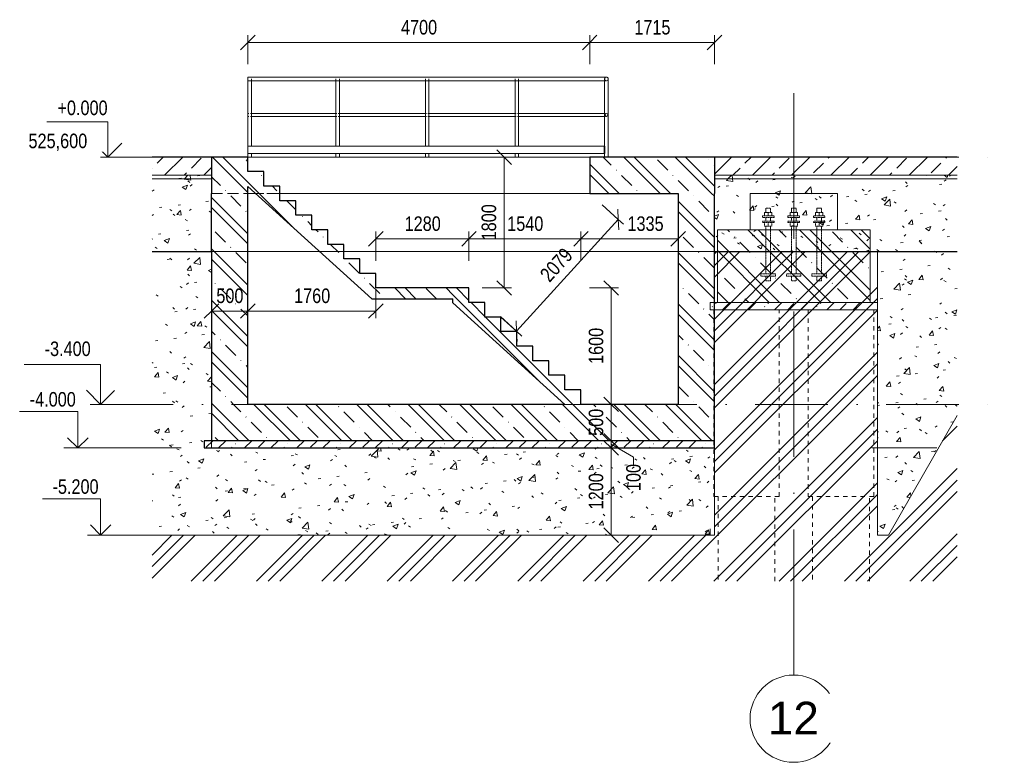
# Model space of a CAD drawing. Header units: millimetres. Extents: x 7561 to 278966, y -17625 to 5584.
# Tile 6 of 34: x 74398 to 87937, y -8323 to 1890. Entities that reach past the tile are written whole.
import ezdxf

# ---------------------------------------------------------------- set-up
doc = ezdxf.new("R2010")
doc.units = ezdxf.units.MM
for name, pattern in [('A_CARA_07', [7, 5, -2]), ('A_CARA_15', [7.6, 5, -1.3, 0, -1.3]), ('B_CARA_05', [4, 3, -1]), ('skrytá malá', [120, 60, -60]), ('Skryté 1_5', [220, 150, -70]), ('Čerchovaná 10mm', [1800, 1000, -400, 0, -400]), ('Čerchovaná 20mm', [3000, 2000, -500, 0, -500])]:
    doc.linetypes.add(name, pattern=pattern)
for name, color, linetype, lineweight in [('_Skryté čáry_', 250, 'A_CARA_07', 9), ('CA_KOTY', 3, 'Continuous', 9), ('CA_KOTY-100', 3, 'Continuous', 9), ('CA_KOTYVYS', 3, 'Continuous', 9), ('CA_NEVHRA', 3, 'Skryté 1_5', 9), ('CA_OSY', 5, 'A_CARA_15', 9), ('CA_PODLAHA', 1, 'Continuous', 25), ('CA_PODLAHA25', 7, 'Continuous', 13), ('CA_PODLAHA_NEVHRA', 3, 'A_CARA_07', 9), ('CA_POHHRA18', 9, 'Continuous', 9), ('CA_POHHRA25', 7, 'Continuous', 13), ('CA_REZY', 1, 'Continuous', 25), ('CA_SRAFY', 9, 'Continuous', 25), ('CA_TEXT35', 62, 'Continuous', 9), ('CA_ZAKLADY25', 7, 'Continuous', 13), ('CA_ZAKLADY5', 1, 'Continuous', 25), ('CA_ZAKLADY_NEVHRA', 3, 'skrytá malá', 9), ('Terénní útvar', 7, 'Continuous', 13), ('Vzor v řezu', 7, 'Continuous', 13)]:
    doc.layers.add(name, color=color, linetype=linetype, lineweight=lineweight)
doc.styles.add('Arial', font='arial.ttf', dxfattribs={"width": 0.8, "height": 200})
doc.styles.add('Arial_1', font='arial.ttf', dxfattribs={"height": 450})
doc.dimstyles.new('HP_Přímá_-_2_mm_Ariel_1-100', dxfattribs={"dimscale": 304.8, "dimtxt": 204.05188, "dimasz": 0.656168, "dimexe": 0.328084, "dimexo": 0.0625, "dimgap": 0.164042, "dimtad": 1, "dimdec": 0, "dimzin": 0, "dimdsep": 46, "dimtxsty": 'Arial', "dimblk1": 'OBLIQUE', "dimblk2": 'OBLIQUE', "dimsah": 1, "dimcen": 0.09, "dimazin": 0, "dimtfac": 1, "dimtdec": 4, "dimtix": 1, "dimtmove": 0, "dimatfit": 3, "dimfxl": 0.984252, "dimfxlon": 1, "dimtvp": 1, "dimtolj": 1, "dimtzin": 0, "dimarcsym": 2})
doc.dimstyles.new('HP_Přímá_-_2_mm_Ariel_1-100_1', dxfattribs={"dimscale": 304.8, "dimtxt": 204.05188, "dimasz": 0.656168, "dimexe": 0.328084, "dimexo": 0.0625, "dimgap": 0.164042, "dimtad": 1, "dimdec": 0, "dimzin": 0, "dimdsep": 46, "dimtxsty": 'Arial', "dimblk1": 'OBLIQUE', "dimblk2": 'OBLIQUE', "dimsah": 1, "dimcen": 0.09, "dimazin": 0, "dimtfac": 1, "dimtdec": 4, "dimtix": 1, "dimtmove": 1, "dimatfit": 3, "dimfxl": 0.984252, "dimfxlon": 1, "dimtvp": 1, "dimtolj": 1, "dimtzin": 0, "dimarcsym": 2})
doc.dimstyles.new('HP_Přímá_-_2_mm_Ariel_1-100_2', dxfattribs={"dimscale": 304.8, "dimtxt": 204.05188, "dimasz": 0.656168, "dimexe": 0.328084, "dimexo": 0.0625, "dimgap": 0.164042, "dimtad": 1, "dimdec": 0, "dimzin": 0, "dimdsep": 46, "dimtxsty": 'Arial', "dimblk1": 'OBLIQUE', "dimblk2": 'OBLIQUE', "dimsah": 1, "dimcen": 0.09, "dimazin": 0, "dimtfac": 1, "dimtdec": 4, "dimtix": 1, "dimtmove": 2, "dimatfit": 3, "dimfxl": 0.984252, "dimfxlon": 1, "dimtvp": 1, "dimtolj": 1, "dimtzin": 0, "dimarcsym": 2})
pattern_1 = [(50, (81541.7, 3283.86), (728.737, -63.756), [76.2, -838.2]), (355, (81541.7, 3283.86), (-140.97, 764.23), [60.96, -670.56]), (100.451, (81602.46, 3278.55), (587.77, 700.467), [64.76, -712.36]), (46.184, (81541.7, 3487.1), (1084.32, -168.17), [114.3, -1257.3]), (96.636, (81632.1, 3473), (949.61, 989.71), [97.14, -1068.54]), (351.184, (81541.7, 3487.1), (949.62, 989.7), [91.44, -1005.84]), (21, (81643.3, 3436.26), (606.458, -409.06), [76.2, -838.2]), (326, (81643.3, 3436.26), (247.21, 736.753), [60.96, -670.56]), (71.451, (81693.9, 3402.2), (853.67, 327.685), [64.76, -712.36]), (37.5, (81541.73, 3283.86), (12.355, 338.22), [33.528, -628.904, 33.528, -647.192, -673.1]), (37.5, (81541.73, 3283.86), (12.355, 338.22), [-1343.152, 33.528, -639.572]), (7.5, (81541.73, 3283.86), (267.279, 400.722), [33.528, -354.584, 33.528, -613.664, -256.54]), (7.5, (81541.73, 3283.86), (267.279, 400.722), [-1035.304, 33.528, -223.012]), (327.5, (81315.16, 3283.86), (542.363, -22.915), [33.528, -220.472, 33.528, -1810.512]), (327.5, (81315.16, 3283.86), (542.363, -22.915), [-287.528, -758.952, 33.528, -1018.032]), (317.5, (81213.56, 3283.86), (592.517, 101.707), [33.528, -296.672, 33.528, -492.76, -746.76]), (317.5, (81213.56, 3283.86), (592.517, 101.707), [-856.49, 33.53, -713.23])]
pattern_2 = [(135, (81541.73, 3283.86), (-353.553, -353.553), []), (135, (81683.15, 3283.86), (-353.553, -353.553), []), (135, (81966, 3283.86), (-494.975, -212.132), [200, -100, 3.353, -96.647])]
pattern_3 = [(45, (81541.73, 3283.86), (-179.605, 179.605), []), (45, (81721.34, 3283.86), (-89.8026, 269.408), [127, -63.5, 3.353, -60.147])]

# ---------------------------------------------------------------- blocks, each defined once
blk = doc.blocks.new('Zábradlí - 50mm-847132-Řez A9')
at = {"layer": 'CA_POHHRA25', "lineweight": 9}
for p, q in [((142265, 1075), (142265, 150)), ((142315, 150), (142315, 1075)), ((142265, 50), (142265, 0)), ((142315, 0), (142315, 50))]:
    blk.add_line(p, q, dxfattribs=at)
blk = doc.blocks.new('Zábradlí - 50mm-V6-Řez A9')
at = {"layer": 'CA_POHHRA25', "lineweight": 9}
for p, q in [((147170, 1075), (147170, 150)), ((147220, 0), (147220, 1075)), ((147170, 50), (147170, 0))]:
    blk.add_line(p, q, dxfattribs=at)
blk = doc.blocks.new('Zábradlí - Zábradlí-2784906-Řez A9')
at = {"layer": 'CA_POHHRA25', "lineweight": 9}
for p, q in [((147195, 1100), (142265, 1100)), ((142265, 1100), (142265, 1075)), ((142265, 1050), (147195, 1050)), ((142279, 600), (142265, 600)), ((142265, 560), (142279, 560)), ((143487, 600), (142301, 600)), ((142301, 560), (143487, 560)), ((144719, 600), (143508, 600)), ((143508, 560), (144719, 560)), ((145952, 600), (144741, 600)), ((144741, 560), (145952, 560)), ((147184, 600), (145973, 600)), ((145973, 560), (147184, 560)), ((142265, 150), (147165, 150)), ((142265, 50), (142265, 150)), ((147175, 150), (147165, 150)), ((147165, 150), (147165, 50)), ((147175, 50), (147175, 150)), ((147165, 50), (142265, 50)), ((147165, 50), (147175, 50))]:
    blk.add_line(p, q, dxfattribs=at)
for centre, radius, start, end in [((147195, 1075), 25, 0, 180), ((147195, 1075), 25, 180, 0), ((147195, 580), 20, 360, 180), ((147195, 580), 20, 180, 360)]:
    blk.add_arc(centre, radius, start, end, dxfattribs=at)
for points, knots in [([(147174, 1089), (147174, 1089), (147173, 1087), (147172, 1085), (147171, 1081), (147170, 1077), (147170, 1075)], [-0.1906763, -0.1906763, -0.1906763, -0.1906763, -0.1666667, -0.125, -0.0833333, -0.003476, -0.003476, -0.003476, -0.003476]), ([(147187, 1099), (147186, 1098), (147185, 1098), (147184, 1097), (147183, 1097), (147181, 1096), (147179, 1095), (147178, 1093), (147176, 1092), (147176, 1091), (147175, 1090)], [-0.3900558, -0.3900558, -0.3900558, -0.3900558, -0.375, -0.3541667, -0.3333333, -0.3125, -0.2916667, -0.25, -0.2291667, -0.2110578, -0.2110578, -0.2110578, -0.2110578]), ([(147195, 1100), (147194, 1100), (147193, 1100), (147192, 1100), (147190, 1100), (147189, 1099), (147189, 1099)], [-0.49514692, -0.49514692, -0.49514692, -0.49514692, -0.47916667, -0.45833333, -0.4375, -0.41666667, -0.41666667, -0.41666667, -0.41666667]), ([(147215, 1090), (147214, 1091), (147214, 1092), (147212, 1093), (147211, 1095), (147209, 1096), (147208, 1097), (147206, 1097), (147205, 1098), (147204, 1098), (147204, 1099)], [-0.7889422, -0.7889422, -0.7889422, -0.7889422, -0.7708333, -0.75, -0.7083333, -0.6875, -0.6666667, -0.6458333, -0.625, -0.6099442, -0.6099442, -0.6099442, -0.6099442]), ([(147220, 1075), (147220, 1077), (147220, 1081), (147218, 1085), (147217, 1087), (147216, 1089), (147216, 1089)], [-0.996524, -0.996524, -0.996524, -0.996524, -0.9166667, -0.875, -0.8333333, -0.8093237, -0.8093237, -0.8093237, -0.8093237]), ([(147170, 1075), (147170, 1073), (147171, 1069), (147172, 1065), (147173, 1063), (147174, 1061), (147174, 1061)], [-0.9951469, -0.9951469, -0.9951469, -0.9951469, -0.9166667, -0.875, -0.8333333, -0.8093237, -0.8093237, -0.8093237, -0.8093237]), ([(147175, 1060), (147176, 1059), (147176, 1058), (147177, 1058), (147177, 1057)], [-0.78894221, -0.78894221, -0.78894221, -0.78894221, -0.77083333, -0.75, -0.75, -0.75, -0.75]), ([(147178, 590), (147177, 589), (147177, 588), (147175, 584), (147175, 582), (147175, 580)], [-0.1666667, -0.1666667, -0.1666667, -0.1666667, -0.125, -0.0833333, -0.0030593, -0.0030593, -0.0030593, -0.0030593]), ([(147175, 580), (147175, 578), (147175, 576), (147177, 572), (147177, 571), (147178, 570)], [-0.9969407, -0.9969407, -0.9969407, -0.9969407, -0.9166667, -0.875, -0.8333333, -0.8333333, -0.8333333, -0.8333333])]:
    blk.add_open_spline(points, degree=3, knots=knots, dxfattribs=at)
blk.add_open_spline([(147202, 1099), (147201, 1099), (147200, 1100), (147198, 1100), (147197, 1100), (147196, 1100), (147195, 1100)], degree=3, dxfattribs=at)
for name, p in [('Zábradlí - 50mm-847132-Řez A9', (0, 0)), ('Zábradlí - 50mm-847132-Řez A9', (1208, 0)), ('Zábradlí - 50mm-847132-Řez A9', (2440, 0)), ('Zábradlí - 50mm-847132-Řez A9', (3673, 0)), ('Zábradlí - 50mm-V6-Řez A9', (0, 0))]:
    blk.add_blockref(name, p)
blk = doc.blocks.new('M_Šroub HPM-E - 64_E-1759689-Řez A9')
at = {"layer": '_Skryté čáry_', "linetype": 'B_CARA_05'}
for p, q in [((149690, -810), (149690, -830)), ((149850, -810), (149690, -810)), ((149720, -760), (149770, -760)), ((149720, -810), (149720, -760)), ((149738, -700), (149738, -760)), ((149802, -700), (149738, -700)), ((149770, -760), (149820, -760)), ((149770, -810), (149770, -760)), ((149802, -760), (149802, -700)), ((149820, -810), (149820, -760)), ((149850, -830), (149850, -810)), ((149690, -830), (149850, -830)), ((149690, -880), (149690, -900)), ((149850, -880), (149690, -880)), ((149690, -900), (149850, -900)), ((149720, -950), (149720, -900)), ((149738, -830), (149738, -880)), ((149770, -950), (149770, -900)), ((149802, -880), (149802, -830)), ((149820, -950), (149820, -900)), ((149850, -900), (149850, -880)), ((149770, -950), (149720, -950)), ((149738, -950), (149738, -1606)), ((149820, -950), (149770, -950)), ((149802, -1606), (149802, -950)), ((149670, -1606), (149870, -1606)), ((149670, -1636), (149670, -1606)), ((149870, -1636), (149870, -1606)), ((149870, -1636), (149670, -1636)), ((149738, -1636), (149738, -1700)), ((149738, -1700), (149802, -1700)), ((149802, -1700), (149802, -1636))]:
    blk.add_line(p, q, dxfattribs=at)
blk = doc.blocks.new('Podlaží - Záhlaví podlaží-542802-Řez A9')
at = {"layer": 'CA_KOTYVYS'}
for p, q in [((140340, 487), (139501, 487)), ((140340, 0), (140340, 487)), ((140340, 0), (140147, 193)), ((140340, 0), (140532, 193))]:
    blk.add_line(p, q, dxfattribs=at)
blk = doc.blocks.new('Osnova - Bublina osnovy 12mm-4850-Řez A9')
at = {"layer": 'CA_TEXT35'}
blk.add_circle((149770, -7723), 600, dxfattribs=at)
blk = doc.blocks.new('Podlaží - Bez názvu-542800-Řez A9')
at = {"layer": 'CA_KOTYVYS'}
for p, q in [((140240, -2850), (139187, -2850)), ((140240, -3400), (140240, -2850)), ((140240, -3400), (140047, -3207)), ((140240, -3400), (140430, -3210)), ((140240, -3400), (140098, -3400))]:
    blk.add_line(p, q, dxfattribs=at)
blk = doc.blocks.new('DIMBLOCK45-Řez A9')
at = {"layer": 'CA_KOTY-100'}
for p, q in [((82532, -3400), (82432, -3300)), ((82532, -3400), (82432, -3400)), ((82532, -3400), (82532, -3900)), ((82532, -3400), (82632, -3500)), ((82532, -3400), (82832, -3400)), ((82532, -3900), (82432, -3800)), ((82532, -3900), (82432, -3900)), ((82532, -3900), (82632, -4000)), ((82532, -3900), (82832, -3900))]:
    blk.add_line(p, q, dxfattribs=at)
at = {"layer": 'CA_KOTY-100', "color": 0, "insert": (82222, -3834), "char_height": 200, "width": 440.75, "attachment_point": 1, "rotation": 90, "line_spacing_factor": 0.941778, "style": 'Arial'}
blk.add_mtext('500', dxfattribs=at)
blk = doc.blocks.new('_Oblique')
at = {"color": 0, "linetype": 'ByBlock', "lineweight": -2}
blk.add_line((-0.5, -0.5), (0.5, 0.5), dxfattribs=at)
blk = doc.blocks.new('DIMBLOCK46-Řez A9')
at = {"layer": 'CA_KOTY-100'}
for p, q in [((82532, -3900), (82432, -3800)), ((82532, -4000), (82432, -3900)), ((82532, -3900), (82432, -3900)), ((82532, -3900), (82532, -4000)), ((82532, -3900), (82632, -4000)), ((82532, -3900), (82832, -3900)), ((82532, -4000), (82432, -4000)), ((82840, -4126), (82532, -3950)), ((82532, -4000), (82632, -4100)), ((82532, -4000), (82832, -4000)), ((82840, -4226), (82840, -4126))]:
    blk.add_line(p, q, dxfattribs=at)
at = {"layer": 'CA_KOTY-100', "color": 0, "insert": (82737, -4593), "char_height": 200, "width": 440.75, "attachment_point": 1, "rotation": 90, "line_spacing_factor": 0.941778, "style": 'Arial'}
blk.add_mtext('100', dxfattribs=at)
blk = doc.blocks.new('DIMBLOCK47-Řez A9')
at = {"layer": 'CA_KOTY-100'}
for p, q in [((82532, -4000), (82432, -3900)), ((82532, -4000), (82432, -4000)), ((82532, -4000), (82532, -5200)), ((82532, -4000), (82632, -4100)), ((82532, -4000), (82832, -4000)), ((82532, -5200), (82432, -5100)), ((82532, -5200), (82432, -5200)), ((82532, -5200), (82632, -5300)), ((82532, -5200), (82832, -5200))]:
    blk.add_line(p, q, dxfattribs=at)
at = {"layer": 'CA_KOTY-100', "color": 0, "insert": (82222, -4845), "char_height": 200, "width": 587.67, "attachment_point": 1, "rotation": 90, "line_spacing_factor": 0.941778, "style": 'Arial'}
blk.add_mtext('1200', dxfattribs=at)
blk = doc.blocks.new('Výškové kóty - Nohoře-517394-Řez A9')
at = {"layer": 'CA_KOTY'}
for p, q in [((140240, -4700), (139440, -4700)), ((140240, -5200), (140240, -4700)), ((140240, -5200), (140099, -5059)), ((140240, -5200), (140382, -5059))]:
    blk.add_line(p, q, dxfattribs=at)
blk = doc.blocks.new('DIMBLOCK48-Řez A9')
at = {"layer": 'CA_KOTY-100'}
for p, q in [((82532, -1800), (82432, -1700)), ((82532, -1800), (82232, -1800)), ((82532, -1800), (82532, -3400)), ((82532, -1800), (82632, -1900)), ((82532, -1800), (82632, -1800)), ((82532, -3400), (82432, -3300)), ((82532, -3400), (82432, -3400)), ((82532, -3400), (82632, -3500)), ((82532, -3400), (82832, -3400))]:
    blk.add_line(p, q, dxfattribs=at)
at = {"layer": 'CA_KOTY-100', "color": 0, "insert": (82222, -2845), "char_height": 200, "width": 587.67, "attachment_point": 1, "rotation": 90, "line_spacing_factor": 0.941778, "style": 'Arial'}
blk.add_mtext('1600', dxfattribs=at)
blk = doc.blocks.new('DIMBLOCK49-Řez A9')
at = {"layer": 'CA_KOTY-100'}
for p, q in [((81059, 0), (80959, 100)), ((81059, 0), (80959, 0)), ((81059, 0), (81059, -1800)), ((81059, 0), (81159, -100)), ((81059, 0), (81359, 0)), ((81059, -1800), (80959, -1700)), ((81059, -1800), (80759, -1800)), ((81059, -1800), (81159, -1900)), ((81059, -1800), (81159, -1800))]:
    blk.add_line(p, q, dxfattribs=at)
at = {"layer": 'CA_KOTY-100', "color": 0, "insert": (80749, -1145), "char_height": 200, "width": 587.67, "attachment_point": 1, "rotation": 90, "line_spacing_factor": 0.941778, "style": 'Arial'}
blk.add_mtext('1800', dxfattribs=at)
blk = doc.blocks.new('DIMBLOCK50-Řez A9')
at = {"layer": 'CA_KOTY-100'}
for p, q in [((82116, -1125), (82216, -1025)), ((82116, -1125), (82116, -1025)), ((83451, -1125), (83551, -1025)), ((83451, -1125), (83451, -1025)), ((82116, -1125), (82016, -1225)), ((83451, -1125), (82116, -1125)), ((82116, -1125), (82116, -1425)), ((83451, -1125), (83351, -1225)), ((83451, -1125), (83451, -1425))]:
    blk.add_line(p, q, dxfattribs=at)
at = {"layer": 'CA_KOTY-100', "color": 0, "insert": (82755, -815), "char_height": 200, "width": 587.67, "attachment_point": 1, "line_spacing_factor": 0.941778, "style": 'Arial'}
blk.add_mtext('1335', dxfattribs=at)
blk = doc.blocks.new('DIMBLOCK51-Řez A9')
at = {"layer": 'CA_KOTY-100'}
for p, q in [((77536, 1576), (77636, 1676)), ((77536, 1576), (77536, 1676)), ((82236, 1576), (82336, 1676)), ((82236, 1576), (82236, 1676)), ((77536, 1576), (77436, 1476)), ((82236, 1576), (77536, 1576)), ((77536, 1576), (77536, 1276)), ((82236, 1576), (82136, 1476)), ((82236, 1576), (82236, 1276))]:
    blk.add_line(p, q, dxfattribs=at)
at = {"layer": 'CA_KOTY-100', "color": 0, "insert": (79641, 1886), "char_height": 200, "width": 587.67, "attachment_point": 1, "line_spacing_factor": 0.941778, "style": 'Arial'}
blk.add_mtext('4700', dxfattribs=at)
blk = doc.blocks.new('DIMBLOCK52-Řez A9')
at = {"layer": 'CA_KOTY-100'}
for p, q in [((82236, 1576), (82336, 1676)), ((82236, 1576), (82236, 1676)), ((83951, 1576), (84051, 1676)), ((83951, 1576), (83951, 1676)), ((82236, 1576), (82136, 1476)), ((82236, 1576), (83951, 1576)), ((82236, 1576), (82236, 1276)), ((83951, 1576), (83851, 1476)), ((83951, 1576), (83951, 1276))]:
    blk.add_line(p, q, dxfattribs=at)
at = {"layer": 'CA_KOTY-100', "color": 0, "insert": (82849, 1886), "char_height": 200, "width": 587.67, "attachment_point": 1, "line_spacing_factor": 0.941778, "style": 'Arial'}
blk.add_mtext('1715', dxfattribs=at)
blk = doc.blocks.new('DIMBLOCK53-Řez A9')
at = {"layer": 'CA_KOTY-100'}
for p, q in [((77036, -2117), (77036, -1817)), ((77536, -2117), (77536, -1817)), ((77036, -2117), (77136, -2017)), ((77536, -2117), (77636, -2017)), ((77036, -2117), (76936, -2217)), ((77036, -2117), (77536, -2117)), ((77036, -2117), (77036, -2217)), ((77536, -2117), (77436, -2217)), ((77536, -2117), (77536, -2217))]:
    blk.add_line(p, q, dxfattribs=at)
at = {"layer": 'CA_KOTY-100', "color": 0, "insert": (77102, -1807), "char_height": 200, "width": 440.75, "attachment_point": 1, "line_spacing_factor": 0.941778, "style": 'Arial'}
blk.add_mtext('500', dxfattribs=at)
blk = doc.blocks.new('DIMBLOCK54-Řez A9')
at = {"layer": 'CA_KOTY-100'}
for p, q in [((80576, -1125), (80676, -1025)), ((80576, -1125), (80576, -1025)), ((82116, -1125), (82216, -1025)), ((82116, -1125), (82116, -1025)), ((80576, -1125), (80476, -1225)), ((82116, -1125), (80576, -1125)), ((80576, -1125), (80576, -1425)), ((82116, -1125), (82016, -1225)), ((82116, -1125), (82116, -1425))]:
    blk.add_line(p, q, dxfattribs=at)
at = {"layer": 'CA_KOTY-100', "color": 0, "insert": (81101, -815), "char_height": 200, "width": 587.67, "attachment_point": 1, "line_spacing_factor": 0.941778, "style": 'Arial'}
blk.add_mtext('1540', dxfattribs=at)
blk = doc.blocks.new('DIMBLOCK55-Řez A9')
at = {"layer": 'CA_KOTY-100'}
for p, q in [((79296, -1125), (79396, -1025)), ((79296, -1125), (79296, -1025)), ((80576, -1125), (80676, -1025)), ((80576, -1125), (80576, -1025)), ((79296, -1125), (79196, -1225)), ((80576, -1125), (79296, -1125)), ((79296, -1125), (79296, -1425)), ((80576, -1125), (80476, -1225)), ((80576, -1125), (80576, -1425))]:
    blk.add_line(p, q, dxfattribs=at)
at = {"layer": 'CA_KOTY-100', "color": 0, "insert": (79691, -815), "char_height": 200, "width": 587.67, "attachment_point": 1, "line_spacing_factor": 0.941778, "style": 'Arial'}
blk.add_mtext('1280', dxfattribs=at)
blk = doc.blocks.new('DIMBLOCK56-Řez A9')
at = {"layer": 'CA_KOTY-100'}
for p, q in [((77536, -2117), (77536, -1817)), ((79296, -2117), (79296, -1817)), ((77536, -2117), (77636, -2017)), ((79296, -2117), (79396, -2017)), ((77536, -2117), (77436, -2217)), ((79296, -2117), (77536, -2117)), ((77536, -2117), (77536, -2217)), ((79296, -2117), (79196, -2217)), ((79296, -2117), (79296, -2217))]:
    blk.add_line(p, q, dxfattribs=at)
at = {"layer": 'CA_KOTY-100', "color": 0, "insert": (78171, -1807), "char_height": 200, "width": 587.67, "attachment_point": 1, "line_spacing_factor": 0.941778, "style": 'Arial'}
blk.add_mtext('1760', dxfattribs=at)
blk = doc.blocks.new('DIMBLOCK57-Řez A9')
at = {"layer": 'CA_KOTY-100'}
for p, q in [((82628, -857), (82406, -655)), ((82628, -857), (82621, -715)), ((81230, -2395), (82628, -857)), ((82628, -857), (82635, -998)), ((82628, -857), (82702, -924)), ((81230, -2395), (81008, -2193)), ((81230, -2395), (81223, -2253)), ((81230, -2395), (81237, -2536)), ((81230, -2395), (81304, -2462))]:
    blk.add_line(p, q, dxfattribs=at)
at = {"layer": 'CA_KOTY-100', "color": 0, "insert": (81535, -1598), "char_height": 200, "width": 587.67, "attachment_point": 1, "rotation": 47.7263, "line_spacing_factor": 0.941778, "style": 'Arial'}
blk.add_mtext('2079', dxfattribs=at)

msp = doc.modelspace()

# ---------------------------------------------------------------- hatches: boundary and pattern name
at = {"layer": 'CA_POHHRA25', "lineweight": 9}
h = msp.add_hatch(dxfattribs=at)
h.set_pattern_fill('FP_30', color=256, style=0, pattern_type=2)
h.set_pattern_definition(pattern_2)
h.paths.add_polyline_path([(79238, -1950), (80356, -1950), (80356, -1800), (79296, -1800), (79296, -1600), (79076, -1600), (79076, -1400), (78856, -1400), (78856, -1200), (78636, -1200), (78636, -1000), (78416, -1000), (78416, -800), (78196, -800), (78196, -600), (77976, -600), (77976, -400), (77756, -400), (77756, -200), (77536, -200), (77536, -402.7), (79158.6, -1877.8)])
h = msp.add_hatch(dxfattribs=at)
h.set_pattern_fill('FP_30', color=256, style=0, pattern_type=2)
h.set_pattern_definition(pattern_2)
h.paths.add_polyline_path([(82116, -3400), (82116, -3200), (81896, -3200), (81896, -3000), (81676, -3000), (81676, -2800), (81456, -2800), (81456, -2600), (81236, -2600), (81236, -2400), (81016, -2400), (81016, -2200), (80796, -2200), (80796, -2000), (80576, -2000), (80576, -1800), (80356, -1800), (80356, -2002.7), (81893, -3400)])
at = {"layer": 'CA_SRAFY', "lineweight": 9}
h = msp.add_hatch(dxfattribs=at)
h.set_pattern_fill('FP_28', color=256, style=0, pattern_type=2)
h.set_pattern_definition([(45, (81541.73, 3283.86), (-269.408, 269.408), []), (45, (81811.14, 3283.86), (-269.408, 269.408), [190.5, -95.25])])
h.paths.add_polyline_path([(85903.6, -250), (87287.2, -250), (87287.2, 0), (83951, 0), (83951, -250), (85211.8, -250)])
h.paths.add_polyline_path([(76218.1, -250), (77036, -250), (77036, 0), (76218.1, 0), (76218.1, -1.5)])
h = msp.add_hatch(dxfattribs=at)
h.set_pattern_fill('FP_30', color=256, style=0, pattern_type=2)
h.set_pattern_definition(pattern_2)
h.paths.add_polyline_path([(83951, -500), (83951, 0), (82236, 0), (82236, -500), (83451, -500)])
h.paths.add_polyline_path([(77536, -500), (77536, 0), (77036, 0), (77036, -500)])
h = msp.add_hatch(dxfattribs=at)
h.set_pattern_fill('FP_27', color=256, style=0, pattern_type=2)
h.set_pattern_definition(pattern_1)
h.paths.add_polyline_path([(83951, -300), (87287.2, -300), (87287.2, -250), (83951, -250)])
h.paths.add_polyline_path([(76218.1, -300), (77036, -300), (77036, -250), (76218.1, -250), (76218.1, -299.7)])
h = msp.add_hatch(dxfattribs=at)
h.set_pattern_fill('FP_27', color=256, style=0, pattern_type=2)
h.set_pattern_definition(pattern_1)
h.paths.add_polyline_path([(83951, -1300), (87287.2, -1300), (87287.2, -300), (83951, -300)])
h.paths.add_polyline_path([(77036, -1300), (77036, -300), (76218.1, -300), (76218.1, -1300)])
h = msp.add_hatch(dxfattribs=at)
h.set_pattern_fill('FP_30', color=256, style=0, pattern_type=2)
h.set_pattern_definition(pattern_2)
h.paths.add_polyline_path([(77536, -3400), (77536, -500), (77036, -500), (77036, -3400)])
h = msp.add_hatch(dxfattribs=at)
h.set_pattern_fill('FP_30', color=256, style=0, pattern_type=2)
h.set_pattern_definition(pattern_2)
h.paths.add_polyline_path([(83451, -3400), (83951, -3400), (83951, -500), (83451, -500), (83451, -1877.8)])
h = msp.add_hatch(dxfattribs=at)
h.set_pattern_fill('FP_27', color=256, style=0, pattern_type=2)
h.set_pattern_definition(pattern_1)
h.paths.add_polyline_path([(85384.7, -1000), (85641, -1000), (85641, -500), (84441, -500), (84441, -1000), (85211.8, -1000)])
h = msp.add_hatch(dxfattribs=at)
h.set_pattern_fill('FP_30', color=256, style=0, pattern_type=2)
h.set_pattern_definition(pattern_2)
h.paths.add_polyline_path([(83951, -3900), (83951, -3400), (77036, -3400), (77036, -3900), (83828.1, -3900)])
h = msp.add_hatch(dxfattribs=at)
h.set_pattern_fill('FP_31', color=256, style=0, pattern_type=2)
h.set_pattern_definition(pattern_3)
h.paths.add_polyline_path([(83828.1, -4000), (83951, -4000), (83951, -3900), (76936, -3900), (76936, -4000), (83136.3, -4000)])
h = msp.add_hatch(dxfattribs=at)
h.set_pattern_fill('FP_31', color=256, style=0, pattern_type=2)
h.set_pattern_definition(pattern_3)
h.paths.add_polyline_path([(83828.1, -4000), (83951, -4000), (83951, -3900), (76936, -3900), (76936, -4000), (83136.3, -4000)])
at = {"layer": 'CA_ZAKLADY25', "lineweight": 9}
h = msp.add_hatch(dxfattribs=at)
h.set_pattern_fill('FP_30', color=256, style=0, pattern_type=2)
h.set_pattern_definition(pattern_2)
h.paths.add_polyline_path([(83991, -2000), (86091, -2000), (86091, -1000), (83991, -1000), (83991, -1877.8)])
h = msp.add_hatch(dxfattribs=at)
h.set_pattern_fill('FP_31', color=256, style=0, pattern_type=2)
h.set_pattern_definition(pattern_3)
h.paths.add_polyline_path([(83891, -2100), (86191, -2100), (86191, -2000), (83891, -2000)])
h = msp.add_hatch(dxfattribs=at)
h.set_pattern_fill('FP_31', color=256, style=0, pattern_type=2)
h.set_pattern_definition(pattern_3)
h.paths.add_polyline_path([(83891, -2100), (86191, -2100), (86191, -2000), (83891, -2000)])
at = {"layer": 'Terénní útvar', "lineweight": 9}
h = msp.add_hatch(dxfattribs=at)
h.set_pattern_fill('FP_27', color=250, style=0, pattern_type=2)
h.set_pattern_definition(pattern_1)
h.paths.add_polyline_path([(76218.1, -5200), (83951, -5200), (83951, -4000), (77036, -4000), (77036, -1300), (76218.1, -1300), (76218.1, -4409.8)])
h.paths.add_polyline_path([(86191, -5200), (86346, -5200), (87287.2, -3553), (87287.2, -1300), (86191, -1300), (86191, -3854.6)])
at = {"layer": 'Vzor v řezu', "lineweight": 9}
h = msp.add_hatch(dxfattribs=at)
h.set_pattern_fill('FP_29', color=250, style=0, pattern_type=2)
h.set_pattern_definition([(45, (81541.7, 3283.86), (-449.013, 449.013), []), (45, (81700.5, 3283.86), (0, 898.026), []), (45, (81383, 3283.86), (0, 898.026), [])])
h.paths.add_polyline_path([(76218.1, -5831.3), (87287.2, -5831.3), (87287.2, -3553), (86346, -5200), (86191, -5200), (86191, -1300), (83951, -1300), (83951, -5200), (76218.1, -5200), (76218.1, -5279.8)])

# ---------------------------------------------------------------- linework, layer by layer
at = {"layer": '_Skryté čáry_'}
msp.add_line((83891, -5200), (83891, -5113.9), dxfattribs=at)
at = {"layer": 'CA_KOTY'}
for p, q in [((75005.5, -4000), (75198.2, -4000)), ((76619.8, -4000), (75005.5, -4000)), ((75330.8, -5200), (75511.5, -5200)), ((76969.2, -5200), (75330.8, -5200))]:
    msp.add_line(p, q, dxfattribs=at)
at = {"layer": 'CA_NEVHRA'}
for p, q in [((77036, -500), (77536, -500)), ((77976, -500), (77643.1, -500))]:
    msp.add_line(p, q, dxfattribs=at)
at = {"layer": 'CA_OSY', "linetype": 'Čerchovaná 20mm'}
msp.add_line((85041, -7123), (85041, 889.9), dxfattribs=at)
at = {"layer": 'CA_OSY', "linetype": 'Čerchovaná 10mm'}
for p, q in [((75510.7, 0), (87936.6, 0)), ((75510.7, -3400), (87936.6, -3400))]:
    msp.add_line(p, q, dxfattribs=at)
at = {"layer": 'CA_PODLAHA'}
for p, q in [((77036, 0), (76218.1, 0)), ((87287.2, 0), (83951, 0)), ((83951, 0), (83951, -500)), ((77036, -1300), (77036, -500)), ((76218.1, -1300), (77036, -1300)), ((83951, -1300), (87287.2, -1300)), ((83951, -3900), (76936, -3900)), ((76936, -3900), (76936, -4000)), ((83951, -4000), (83951, -3900)), ((76936, -4000), (83951, -4000))]:
    msp.add_line(p, q, dxfattribs=at)
at = {"layer": 'CA_PODLAHA25'}
for p, q in [((77036, -250), (76218.1, -250)), ((87287.2, -250), (83951, -250)), ((77036, -300), (76218.1, -300)), ((87287.2, -300), (83951, -300))]:
    msp.add_line(p, q, dxfattribs=at)
at = {"layer": 'CA_PODLAHA_NEVHRA'}
msp.add_line((83951, -1300), (77036, -1300), dxfattribs=at)
at = {"layer": 'CA_POHHRA18'}
for p, q in [((81016, -2200), (81236, -2400)), ((86113.9, -4000), (87009.6, -4000))]:
    msp.add_line(p, q, dxfattribs=at)
at = {"layer": 'CA_POHHRA25'}
for p, q in [((77643, -500), (77536, -500)), ((82236, -500), (77976, -500))]:
    msp.add_line(p, q, dxfattribs=at)
at = {"layer": 'CA_REZY'}
for p, q in [((77536, -200), (77536, 0)), ((77756, -200), (77536, -200)), ((77756, -400), (77756, -200)), ((77536, -402.7), (79238, -1950)), ((77536, -500), (77536, -402.7)), ((77976, -400), (77756, -400)), ((77976, -600), (77976, -400)), ((77536, -3400), (77536, -500)), ((83451, -500), (83451, -3400)), ((83951, -3400), (83951, -500)), ((78196, -600), (77976, -600)), ((78196, -800), (78196, -600)), ((78416, -800), (78196, -800)), ((78416, -1000), (78416, -800)), ((78636, -1000), (78416, -1000)), ((78636, -1200), (78636, -1000)), ((78856, -1200), (78636, -1200)), ((78856, -1400), (78856, -1200)), ((77036, -1300), (77036, -3400)), ((79076, -1400), (78856, -1400)), ((79076, -1600), (79076, -1400)), ((79296, -1600), (79076, -1600)), ((79296, -1800), (79296, -1600)), ((80356, -1800), (79296, -1800)), ((80576, -1800), (80356, -1800)), ((80576, -2000), (80576, -1800)), ((79238, -1950), (80356, -1950)), ((80356, -2002.7), (80356, -1950)), ((80356, -2002.7), (81893, -3400)), ((80796, -2000), (80576, -2000)), ((80796, -2200), (80796, -2000)), ((81016, -2200), (80796, -2200)), ((81016, -2400), (81016, -2200)), ((81236, -2400), (81016, -2400)), ((81236, -2600), (81236, -2400)), ((81456, -2600), (81236, -2600)), ((81456, -2800), (81456, -2600)), ((81676, -2800), (81456, -2800)), ((81676, -3000), (81676, -2800)), ((81896, -3000), (81676, -3000)), ((81896, -3200), (81896, -3000)), ((82116, -3200), (81896, -3200)), ((82116, -3400), (82116, -3200))]:
    msp.add_line(p, q, dxfattribs=at)
at = {"layer": 'CA_REZY', "lineweight": 9}
msp.add_line((81893, -3400), (82116, -3400), dxfattribs=at)
at = {"layer": 'CA_ZAKLADY25'}
for p, q in [((77536, 0), (82236, 0)), ((85641, -1000), (84441, -1000)), ((84441, -1000), (85641, -1000))]:
    msp.add_line(p, q, dxfattribs=at)
at = {"layer": 'CA_ZAKLADY5'}
for p, q in [((77536, 0), (77036, 0)), ((77036, 0), (77036, -500)), ((83951, 0), (82236, 0)), ((82236, 0), (82236, -500)), ((83951, 0), (83951, 0)), ((82236, -500), (83451, -500)), ((77036, -3400), (77036, -3900)), ((81893, -3400), (77536, -3400)), ((83451, -3400), (82116, -3400)), ((83951, -3900), (83951, -3400))]:
    msp.add_line(p, q, dxfattribs=at)
at = {"layer": 'CA_ZAKLADY5', "lineweight": 9}
for p, q in [((85641, -500), (84441, -500)), ((84441, -500), (84441, -1000)), ((85641, -1000), (85641, -500)), ((84441, -1000), (83991, -1000)), ((83991, -1000), (83991, -2000)), ((86091, -1000), (85641, -1000)), ((86091, -2000), (86091, -1000)), ((86191, -2000), (83891, -2000)), ((83891, -2000), (83891, -2100)), ((83991, -2000), (86091, -2000)), ((86191, -2100), (86191, -2000)), ((83891, -2100), (86191, -2100))]:
    msp.add_line(p, q, dxfattribs=at)
at = {"layer": 'CA_ZAKLADY_NEVHRA'}
for p, q in [((77536, 0), (77536, -200)), ((77536, -402.7), (77536, -500)), ((77976, -500), (77643.1, -500)), ((83941, -2100), (83941, -4666.7)), ((84841, -4666.7), (84841, -2100)), ((85241, -2100), (85241, -4666.7)), ((86141, -4666.7), (86141, -2100)), ((83941, -4666.7), (84841, -4666.7)), ((84001, -4666.7), (84001, -5831.3)), ((84781, -5831.3), (84781, -4666.7)), ((85241, -4666.7), (86141, -4666.7)), ((85301, -4666.7), (85301, -5831.3)), ((86081, -5831.3), (86081, -4666.7))]:
    msp.add_line(p, q, dxfattribs=at)
at = {"layer": 'Terénní útvar'}
for p, q in [((77036, -1300), (76218.1, -1300)), ((77036, -4000), (77036, -1300)), ((83951, -1300), (83951, -1300)), ((83951, -1300), (83951, -5200)), ((86191, -5200), (86191, -1300)), ((87287.2, -1300), (86191, -1300)), ((86191, -1300), (86191, -5200)), ((87287.2, -3553), (86346, -5200)), ((86346, -5200), (87287.2, -3553)), ((83951, -4000), (77036, -4000)), ((83951, -5200), (83951, -4000)), ((83951, -5200), (76218.1, -5200)), ((76218.1, -5200), (83951, -5200)), ((86346, -5200), (86191, -5200)), ((86191, -5200), (86346, -5200))]:
    msp.add_line(p, q, dxfattribs=at)

# ---------------------------------------------------------------- block references
at = {"layer": '_Skryté čáry_', "linetype": 'B_CARA_05'}
for p in [(-65079, 0), (-64729, 0), (-64379, 0)]:
    msp.add_blockref('M_Šroub HPM-E - 64_E-1759689-Řez A9', p, dxfattribs=at)
at = {"layer": 'CA_KOTY'}
for p in [(-65042.2, 1200), (-64729, 0)]:
    msp.add_blockref('Výškové kóty - Nohoře-517394-Řez A9', p, dxfattribs=at)
at = {"layer": 'CA_KOTYVYS'}
for name in ['Podlaží - Záhlaví podlaží-542802-Řez A9', 'Podlaží - Bez názvu-542800-Řez A9']:
    msp.add_blockref(name, (-64729, 0), dxfattribs=at)
at = {"layer": 'CA_POHHRA25', "lineweight": 9}
msp.add_blockref('Zábradlí - Zábradlí-2784906-Řez A9', (-64729, 0), dxfattribs=at)
at = {"layer": 'CA_TEXT35'}
msp.add_blockref('Osnova - Bublina osnovy 12mm-4850-Řez A9', (-64729, 0), dxfattribs=at)

# ---------------------------------------------------------------- texts
at = {"layer": 'CA_KOTY', "char_height": 200, "width": 749.247, "attachment_point": 1, "line_spacing_factor": 0.941778, "style": 'Arial'}
for s, insert in [('-4.000', (74536.1, -3230.9)), ('-5.200', (74849.3, -4430.9))]:
    msp.add_mtext(s, dxfattribs=dict(at, insert=insert))
at = {"layer": 'CA_KOTYVYS', "insert": (74917.2, 777.4), "char_height": 200, "width": 852.995, "attachment_point": 1, "style": 'Arial', "bg_fill": 3, "box_fill_scale": 1.25, "bg_fill_color": 256, "bg_fill_true_color": 13158600, "bg_fill_transparency": 0}
msp.add_mtext('+0.000', dxfattribs=at)
at = {"layer": 'CA_KOTYVYS', "insert": (74740.9, -2535.8), "char_height": 200, "width": 782.447, "attachment_point": 1, "style": 'Arial'}
msp.add_mtext('-3.400', dxfattribs=at)

# ---------------------------------------------------------------- dimensions: what is measured, and where the dimension line sits
at = {"layer": 'CA_KOTY'}
for base, p1, p2, override, picture, middle in [((77536, 1576.5), (82236, 1276.5), (77536, 1276.5), {"dimpost": '<>', "dimfxl": 4700}, 'DIMBLOCK51-Řez A9', (79886, 1728.6)), ((79296, -1124.6), (80576, -1424.6), (79296, -1424.6), {"dimpost": '<>', "dimfxl": 1280}, 'DIMBLOCK55-Řez A9', (79936, -972.5)), ((80576, -1124.6), (82116, -1424.6), (80576, -1424.6), {"dimpost": '<>', "dimfxl": 1540}, 'DIMBLOCK54-Řez A9', (81346, -972.5)), ((77536, -2117.1), (77036, -1817.1), (77536, -1817.1), {"dimpost": '<>', "dimfxl": 500}, 'DIMBLOCK53-Řez A9', (77286, -1965)), ((77536, -2117.1), (79296, -1817.1), (77536, -1817.1), {"dimpost": '<>', "dimfxl": 1760}, 'DIMBLOCK56-Řez A9', (78416, -1965))]:
    dim = msp.add_linear_dim(base=base, p1=p1, p2=p2, dimstyle='HP_Přímá_-_2_mm_Ariel_1-100', override=override, dxfattribs=at)
    dim.commit()
    dim.dimension.update_dxf_attribs({"geometry": picture, "text_midpoint": middle})
for base, p1, p2, angle, override, picture, middle in [((83951, 1576.5), (82236, 1276.5), (83951, 1276.5), 0, {"dimpost": '<>', "dimfxl": 1714.999988}, 'DIMBLOCK52-Řez A9', (83093.5, 1728.6)), ((81058.9, -1800), (81358.9, 0), (80758.9, -1800), 90, {"dimpost": '<>', "dimfxl": 1897.366596}, 'DIMBLOCK49-Řez A9', (80906.8, -900)), ((82628.2, -856.5), (81008, -2192.7), (82406.2, -654.7), 47.72631, {"dimpost": '<>', "dimfxl": 2078.558933}, 'DIMBLOCK57-Řez A9', (81816.5, -1523.2)), ((82531.9, -3400), (82231.9, -1800), (82831.9, -3400), 90, {"dimpost": '<>', "dimfxl": 1708.800749}, 'DIMBLOCK48-Řez A9', (82379.8, -2600)), ((82531.9, -3900), (82831.9, -3400), (82831.9, -3900), 90, {"dimpost": '<>', "dimfxl": 500}, 'DIMBLOCK45-Řez A9', (82379.8, -3650)), ((82531.9, -5200), (82831.9, -4000), (82831.9, -5200), 90, {"dimpost": '<>', "dimfxl": 1200}, 'DIMBLOCK47-Řez A9', (82379.8, -4600))]:
    dim = msp.add_linear_dim(base=base, p1=p1, p2=p2, angle=angle, dimstyle='HP_Přímá_-_2_mm_Ariel_1-100', override=override, dxfattribs=at)
    dim.commit()
    dim.dimension.update_dxf_attribs({"geometry": picture, "text_midpoint": middle})
dim = msp.add_linear_dim(base=(82116, -1124.6), p1=(83451, -1424.6), p2=(82116, -1424.6), dimstyle='HP_Přímá_-_2_mm_Ariel_1-100_2', override={"dimpost": '<>', "dimfxl": 1334.999988}, dxfattribs=at)
dim.commit()
dim.dimension.update_dxf_attribs({"geometry": 'DIMBLOCK50-Řez A9', "text_midpoint": (83048.4, -948.3), "dimtype": 160})
dim = msp.add_linear_dim(base=(82531.9, -4000), p1=(82831.9, -3900), p2=(82831.9, -4000), angle=90, dimstyle='HP_Přímá_-_2_mm_Ariel_1-100_1', override={"dimpost": '<>', "dimfxl": 100}, dxfattribs=at)
dim.commit()
dim.dimension.update_dxf_attribs({"geometry": 'DIMBLOCK46-Řez A9', "text_midpoint": (82870.5, -4373.1), "dimtype": 160, "text_rotation": 90})

# ---------------------------------------------------------------- next in the draw order: texts
at = {"layer": 'CA_KOTYVYS', "insert": (74519.2, 322.7), "char_height": 200, "width": 1000.506, "attachment_point": 1, "style": 'Arial', "bg_fill": 3, "box_fill_scale": 1.25, "bg_fill_color": 256, "bg_fill_true_color": 13158600, "bg_fill_transparency": 0}
msp.add_mtext('525,600', dxfattribs=at)
at = {"layer": 'CA_TEXT35', "insert": (84686.9, -7490.4), "char_height": 450, "width": 849.789, "attachment_point": 1, "style": 'Arial_1', "bg_fill": 3, "box_fill_scale": 1.25, "bg_fill_color": 256, "bg_fill_true_color": 13158600, "bg_fill_transparency": 0}
msp.add_mtext('12', dxfattribs=at)

doc.saveas('drawing.dxf')
